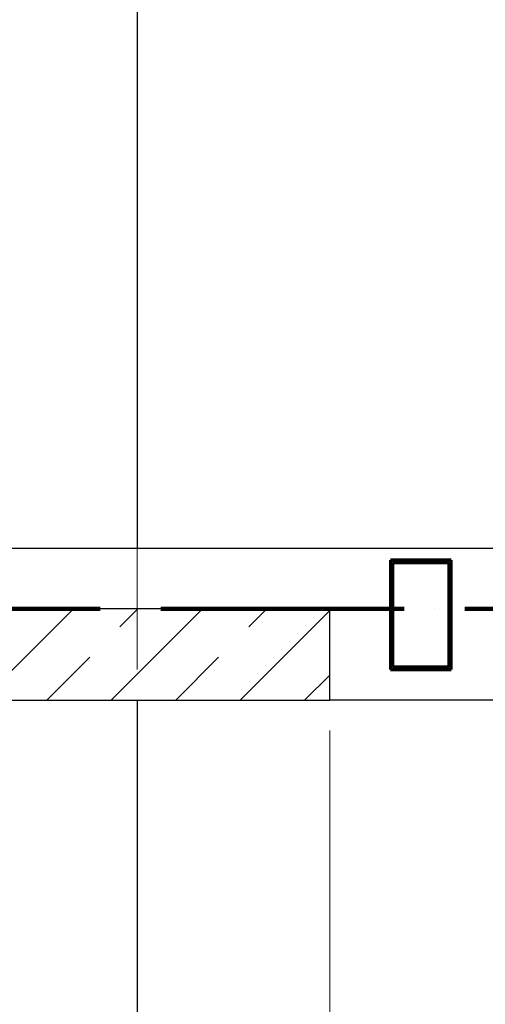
# Model space of a CAD drawing. Header units: millimetres. Extents: x 0 to 60000, y 0 to 29700.
# Tile 9 of 86: x 12625 to 13392, y 6624 to 8244. Entities that reach past the tile are written whole.
import ezdxf

# ---------------------------------------------------------------- set-up
doc = ezdxf.new("R2010")
doc.units = ezdxf.units.MM
for name, pattern in [('ALL_S16', [170, 100, -70]), ('STRICHPUNKT2_S11', [500, 400, -50, 0, -50]), ('STRICHPUNKT2_S5', [1100, 800, -100, 100, -100]), ('VERDECKT2_S2', [270, 200, -70])]:
    doc.linetypes.add(name, pattern=pattern)
for name, color, linetype, lineweight in [('AS_Belki', 7, 'Continuous', 25), ('Ogólne', 7, 'Continuous', 25), ('Osie', 30, 'STRICHPUNKT2_S5', 18), ('Standard', 7, 'Continuous', 25), ('Ściana nośna', 7, 'Continuous', 70)]:
    doc.layers.add(name, color=color, linetype=linetype, lineweight=lineweight)

msp = doc.modelspace()

# ---------------------------------------------------------------- linework, layer by layer
at = {"layer": 'AS_Belki', "color": 30, "linetype": 'Continuous', "lineweight": 70, "transparency": 33554687}
for p, q in [((13235.5, 7354.8), (13235.5, 7174.8)), ((13335.5, 7354.8), (13235.5, 7354.8)), ((13335.5, 7174.8), (13335.5, 7354.8)), ((13239.5, 7178.8), (13239.5, 7350.8)), ((13239.5, 7350.8), (13331.5, 7350.8)), ((13331.5, 7350.8), (13331.5, 7178.8)), ((13235.5, 7174.8), (13335.5, 7174.8)), ((13331.5, 7178.8), (13239.5, 7178.8))]:
    msp.add_line(p, q, dxfattribs=at)
at = {"layer": 'Ogólne', "color": 4, "linetype": 'Continuous', "lineweight": 13, "transparency": 33554687}
msp.add_line((13135.5, 5542.6), (13135.5, 7074.8), dxfattribs=at)
at = {"layer": 'Osie', "color": 1, "linetype": 'STRICHPUNKT2_S11', "lineweight": 140, "transparency": 33554687}
msp.add_line((3356, 7274.8), (44814, 7274.8), dxfattribs=at)
at = {"layer": 'Standard', "color": 3, "linetype": 'Continuous', "lineweight": 25, "transparency": 33554687}
for p, q in [((12819, 8724.8), (12819, 7374.8)), ((12144, 7374.8), (17777, 7374.8)), ((12819, 7124.8), (12819, 6024.8)), ((16785.5, 7124.8), (13135.5, 7124.8))]:
    msp.add_line(p, q, dxfattribs=at)
at = {"layer": 'Standard', "color": 3, "linetype": 'VERDECKT2_S2', "lineweight": 18, "transparency": 33554687}
msp.add_line((12819, 7374.8), (12819, 7124.8), dxfattribs=at)
at = {"layer": 'Ściana nośna', "color": 3, "linetype": 'Continuous', "lineweight": 25, "transparency": 33554687}
for p, q in [((13135.5, 7274.8), (12144, 7274.8)), ((13135.5, 7124.8), (13135.5, 7274.8)), ((12144, 7124.8), (13135.5, 7124.8))]:
    msp.add_line(p, q, dxfattribs=at)
at = {"layer": 'Ściana nośna', "color": 8, "linetype": 'Continuous', "lineweight": 35, "transparency": 33554687}
for p, q in [((12563.9, 7124.8), (12713.9, 7274.8)), ((12776, 7124.8), (12926, 7274.8)), ((12988.2, 7124.8), (13135.5, 7272.1))]:
    msp.add_line(p, q, dxfattribs=at)
at = {"layer": 'Ściana nośna', "color": 8, "linetype": 'ALL_S16', "lineweight": 35, "transparency": 33554687}
for p, q in [((12670, 7124.8), (12820, 7274.8)), ((12882.1, 7124.8), (13032.1, 7274.8)), ((13094.2, 7124.8), (13135.5, 7166))]:
    msp.add_line(p, q, dxfattribs=at)

doc.saveas('drawing.dxf')
